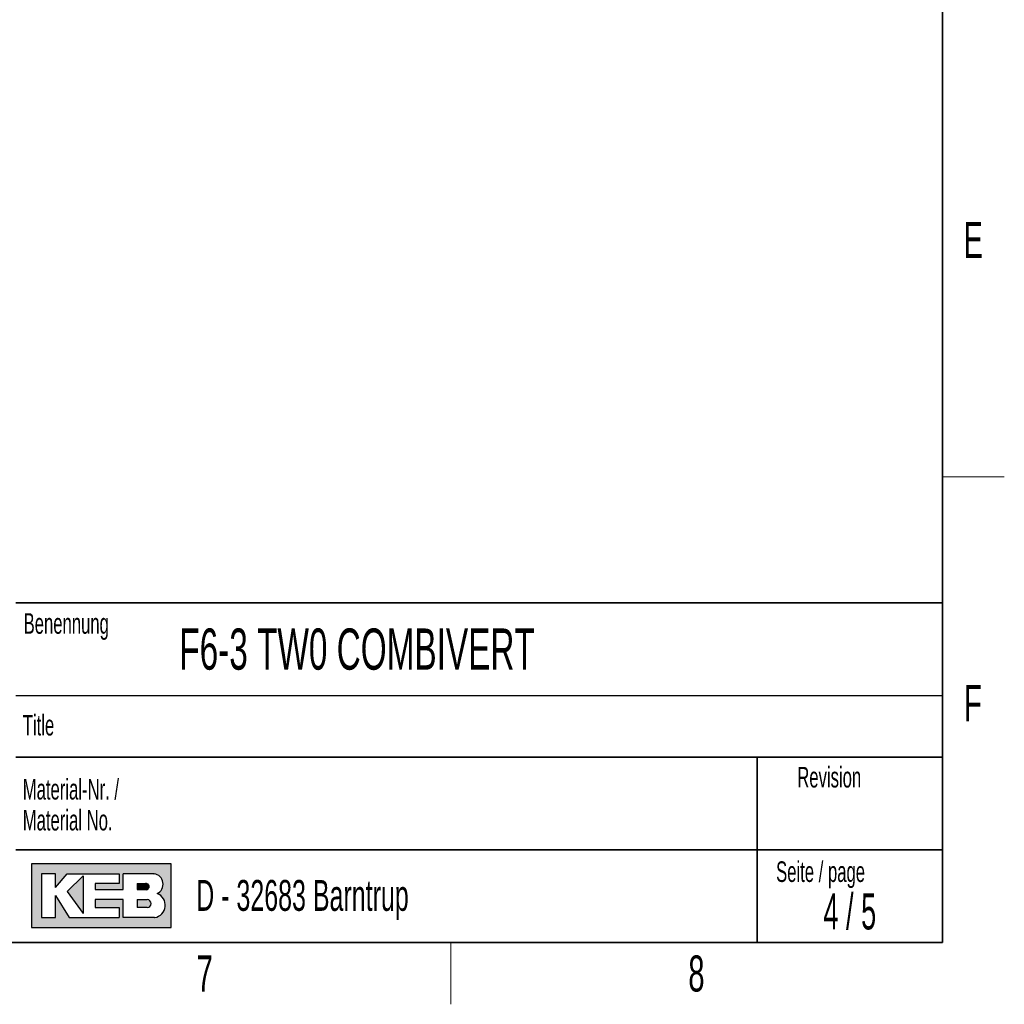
# Paper-space layout 'Blatt4' of a CAD drawing. Header units: millimetres. Extents: x 5 to 418, y 2 to 292.
# Tile 59 of 68: x 318 to 414, y 6 to 102. Entities that reach past the tile are written whole.
import ezdxf

# ---------------------------------------------------------------- set-up
doc = ezdxf.new("R2010")
doc.units = ezdxf.units.MM
doc.layers.add('SLD-0', color=7, linetype='Continuous')
doc.styles.add('SLDTEXTSTYLE0', font='TXT', dxfattribs={"width": 0.605})
doc.styles.add('SLDTEXTSTYLE1', font='TXT', dxfattribs={"width": 0.563})

psp = doc.layouts.new('Blatt4')

# ---------------------------------------------------------------- hatches: boundary and pattern name
at = {"linetype": 'Continuous'}
h = psp.add_hatch(color=7, dxfattribs=at)
h.paths.add_polyline_path([(319.519086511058, 13.45626988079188), (333.083981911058, 13.45626988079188), (333.083981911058, 19.65736492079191), (319.519086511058, 19.65736492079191)], flags=0)
edge = h.paths.add_edge_path(flags=0)
edge.add_arc((331.3188604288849, 15.61738520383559), 1.20464082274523, -81.72003226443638, 70.1709600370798, ccw=False)
edge.add_line((331.4923410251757, 14.42530131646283), (331.480008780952, 14.42519098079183))
edge.add_line((331.480008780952, 14.42519098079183), (328.4331606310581, 14.42519098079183))
edge.add_line((328.4331606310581, 14.42519098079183), (328.4331606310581, 16.16924896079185))
edge.add_line((328.4331606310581, 16.16924896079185), (325.7201815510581, 16.16924896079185))
edge.add_line((325.7201815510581, 16.16924896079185), (325.7201815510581, 15.39411208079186))
edge.add_line((325.7201815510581, 15.39411208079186), (328.0455921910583, 15.39411208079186))
edge.add_line((328.0455921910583, 15.39411208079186), (328.0455921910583, 14.42519098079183))
edge.add_line((328.0455921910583, 14.42519098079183), (323.2009866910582, 14.42519098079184))
edge.add_line((323.2009866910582, 14.42519098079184), (321.8444971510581, 16.55681740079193))
edge.add_line((321.8444971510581, 16.55681740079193), (321.8444971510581, 14.42519098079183))
edge.add_line((321.8444971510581, 14.42519098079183), (320.4880076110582, 14.42519098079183))
edge.add_line((320.4880076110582, 14.42519098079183), (320.4880076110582, 18.68844382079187))
edge.add_line((320.4880076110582, 18.68844382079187), (321.8444971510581, 18.68844382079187))
edge.add_line((321.8444971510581, 18.68844382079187), (321.8444971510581, 17.33195428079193))
edge.add_line((321.8444971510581, 17.33195428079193), (323.0072024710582, 18.68844382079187))
edge.add_line((323.0072024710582, 18.68844382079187), (328.0455921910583, 18.68844382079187))
edge.add_line((328.0455921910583, 18.68844382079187), (328.0455921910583, 17.71952272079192))
edge.add_line((328.0455921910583, 17.71952272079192), (325.7201815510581, 17.71952272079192))
edge.add_line((325.7201815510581, 17.71952272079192), (325.7201815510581, 17.13817006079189))
edge.add_line((325.7201815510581, 17.13817006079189), (328.4331606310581, 17.13817006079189))
edge.add_line((328.4331606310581, 17.13817006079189), (328.4331606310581, 18.68844382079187))
edge.add_line((328.4331606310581, 18.68844382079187), (331.4242487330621, 18.68844382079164))
edge.add_line((331.4242487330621, 18.68844382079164), (331.4256482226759, 18.68844382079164))
edge.add_line((331.4256482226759, 18.68844382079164), (331.4259454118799, 18.68845828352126))
edge.add_arc((331.2860949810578, 17.67430640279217), 1.023749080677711, -64.45894120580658, 82.14849338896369, ccw=False)
psp.add_hatch(color=7, dxfattribs=at).paths.add_polyline_path([(324.5574762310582, 14.81275942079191), (324.557476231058, 18.49465960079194), (323.0072024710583, 16.94438584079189)], flags=0)
h = psp.add_hatch(color=7, dxfattribs=at)
edge = h.paths.add_edge_path(flags=0)
edge.add_line((329.7896501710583, 17.13817006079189), (330.6013652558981, 17.13817006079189))
edge.add_arc((330.6568434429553, 17.42884639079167), 0.2959232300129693, 259.1945394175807, 460.8054605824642)
edge.add_line((330.6013652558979, 17.71952272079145), (329.7896501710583, 17.71952272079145))
edge.add_line((329.7896501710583, 17.71952272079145), (329.7896501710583, 17.13817006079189))
h = psp.add_hatch(color=7, dxfattribs=at)
edge = h.paths.add_edge_path(flags=0)
edge.add_line((329.7896501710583, 15.39411208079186), (330.7588584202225, 15.39411208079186))
edge.add_arc((330.7588584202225, 15.78168052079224), 0.3875684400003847, 270.0000000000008, 450.0000000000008)
edge.add_line((330.7588584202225, 16.16924896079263), (330.7386620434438, 16.16924896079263))
edge.add_line((330.7386620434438, 16.16924896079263), (329.7896501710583, 16.16924896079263))
edge.add_line((329.7896501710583, 16.16924896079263), (329.7896501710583, 15.39411208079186))

# ---------------------------------------------------------------- linework, layer by layer
at = {"layer": 'SLD-0', "lineweight": 35}
for p, q in [((408, 12), (408, 282.5)), ((318, 45), (408, 45)), ((408, 45), (408, 12)), ((408, 30), (318, 30)), ((390, 12), (390, 30)), ((318, 21), (390, 21)), ((390, 21), (408, 21)), ((26, 12), (408, 12)), ((408, 12), (318, 12))]:
    psp.add_line(p, q, dxfattribs=at)
at = {"layer": 'SLD-0', "lineweight": 18}
for p, q in [((408, 57.25), (414, 57.25)), ((360.25, 6), (360.25, 12))]:
    psp.add_line(p, q, dxfattribs=at)
at = {"layer": 'SLD-0'}
for p, q in [((318, 36), (408, 36)), ((331.4242487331, 18.6884438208), (331.4256482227, 18.6884438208)), ((331.4256482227, 18.6884438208), (331.4259454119, 18.6884582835)), ((331.480008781, 14.4251909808), (331.4923410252, 14.4253013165))]:
    psp.add_line(p, q, dxfattribs=at)
at = {"layer": 'SLD-0', "linetype": 'Continuous'}
for p, q in [((333.0839819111, 19.6573649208), (319.5190865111, 19.6573649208)), ((319.5190865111, 19.6573649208), (319.5190865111, 13.4562698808)), ((333.0839819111, 13.4562698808), (333.0839819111, 19.6573649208)), ((321.8444971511, 18.6884438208), (320.4880076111, 18.6884438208)), ((320.4880076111, 18.6884438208), (320.4880076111, 14.4251909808)), ((321.8444971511, 17.3319542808), (323.0072024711, 18.6884438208)), ((321.8444971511, 17.3319542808), (321.8444971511, 18.6884438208)), ((323.0072024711, 18.6884438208), (328.0455921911, 18.6884438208)), ((324.5574762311, 18.4946596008), (323.0072024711, 16.9443858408)), ((324.5574762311, 18.4946596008), (324.5574762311, 14.8127594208)), ((328.0455921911, 18.6884438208), (328.0455921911, 17.7195227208)), ((331.4242487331, 18.6884438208), (328.4331606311, 18.6884438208)), ((328.4331606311, 17.1381700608), (328.4331606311, 18.6884438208)), ((331.4242487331, 18.6884438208), (331.4256482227, 18.6884438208)), ((331.4256482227, 18.6884438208), (331.4259454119, 18.6884582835)), ((325.7201815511, 17.7195227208), (325.7201815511, 17.1381700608)), ((328.0455921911, 17.7195227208), (325.7201815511, 17.7195227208)), ((329.7896501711, 17.7195227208), (330.6013652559, 17.7195227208)), ((329.7896501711, 17.7195227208), (329.7896501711, 17.1381700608)), ((321.8444971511, 14.4251909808), (321.8444971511, 16.5568174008)), ((321.8444971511, 16.5568174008), (323.2009866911, 14.4251909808)), ((323.0072024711, 16.9443858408), (324.5574762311, 14.8127594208)), ((325.7201815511, 17.1381700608), (328.4331606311, 17.1381700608)), ((329.7896501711, 17.1381700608), (330.6013652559, 17.1381700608)), ((325.7201815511, 16.1692489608), (325.7201815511, 15.3941120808)), ((328.4331606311, 16.1692489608), (325.7201815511, 16.1692489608)), ((325.7201815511, 15.3941120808), (328.0455921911, 15.3941120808)), ((328.0455921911, 15.3941120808), (328.0455921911, 14.4251909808)), ((328.4331606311, 14.4251909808), (328.4331606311, 16.1692489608)), ((329.7896501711, 16.1692489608), (330.7588584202, 16.1692489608)), ((329.7896501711, 16.1692489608), (329.7896501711, 15.3941120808)), ((330.7588584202, 15.3941120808), (329.7896501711, 15.3941120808)), ((330.7386620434, 16.1692489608), (330.7588584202, 16.1692489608)), ((320.4880076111, 14.4251909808), (321.8444971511, 14.4251909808)), ((323.2009866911, 14.4251909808), (328.0455921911, 14.4251909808)), ((331.480008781, 14.4251909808), (328.4331606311, 14.4251909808)), ((331.480008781, 14.4251909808), (331.4923410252, 14.4253013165)), ((319.5190865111, 13.4562698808), (333.0839819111, 13.4562698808))]:
    psp.add_line(p, q, dxfattribs=at)
for centre, radius, start, end in [((331.2860949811, 17.6743064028), 1.023749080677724, 295.5410587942, 82.148493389), ((330.656843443, 17.4288463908), 0.2959232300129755, 259.1945394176, 100.8054605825), ((331.3188604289, 15.6173852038), 1.204640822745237, 278.2799677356, 70.1709600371), ((330.7588584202, 15.7816805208), 0.387568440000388, 270, 90)]:
    psp.add_arc(centre, radius, start, end, dxfattribs=at)

# ---------------------------------------------------------------- texts
at = {"layer": 'SLD-0'}
for s, insert, char_height, attachment_point, style in [('E', (410.9815679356, 82.0010772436), 3.5, 2, 'SLDTEXTSTYLE0'), ('Benennung', (318.7636716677, 43.9908879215), 2, 1, 'SLDTEXTSTYLE0'), ('F6-3 TW0 COMBIVERT', (333.8826865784, 42.5045192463), 4, 1, 'SLDTEXTSTYLE0'), ('F', (410.9536166, 37.0010772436), 3.5, 2, 'SLDTEXTSTYLE0'), ('Title', (318.6797653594, 34.1107265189), 2, 1, 'SLDTEXTSTYLE0'), ('Revision', (393.8965220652, 29.0591225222), 2, 1, 'SLDTEXTSTYLE0'), ('Material-Nr. /', (318.6797653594, 27.8878268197), 2, 1, 'SLDTEXTSTYLE0'), ('Material No.', (318.6797653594, 24.8878267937), 2, 1, 'SLDTEXTSTYLE0'), ('Seite / page', (391.8390568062, 19.8830679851), 2, 1, 'SLDTEXTSTYLE0'), ('D - 32683 Barntrup', (335.5202035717, 18.0786992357), 3, 1, 'SLDTEXTSTYLE0'), ('4 / 5', (398.9969990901, 16.7706515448), 3.5, 2, 'SLDTEXTSTYLE1'), ('7', (336.3527123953, 10.7429955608), 3.5, 2, 'SLDTEXTSTYLE0'), ('8', (384.1027123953, 10.7429955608), 3.5, 2, 'SLDTEXTSTYLE0')]:
    psp.add_mtext(s, dxfattribs=dict(at, insert=insert, char_height=char_height, attachment_point=attachment_point, style=style))

doc.saveas('drawing.dxf')
